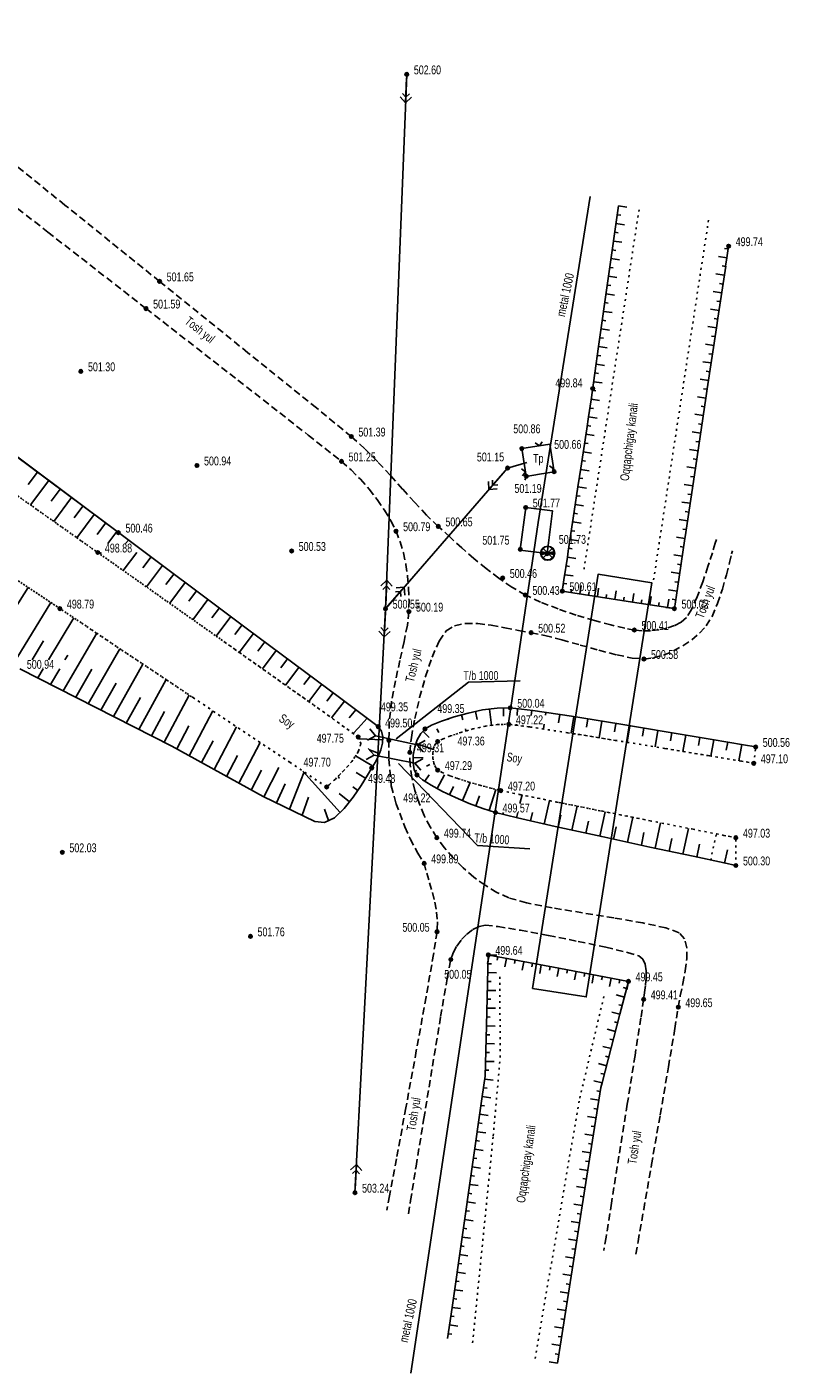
# Model space of a CAD drawing. Extents: x 0 to 362422, y 0 to 4201735.
# Tile 94 of 256: x 362099 to 362207, y 4199736 to 4199925. Entities that reach past the tile are written whole.
import ezdxf

# ---------------------------------------------------------------- set-up
doc = ezdxf.new("R2010")
doc.units = 0
doc.header["$LTSCALE"] = 0.5
doc.header["$MEASUREMENT"] = 0
doc.header["$PDMODE"] = 32
doc.header["$PDSIZE"] = 0.3
for name, pattern in [('CONTI', [0]), ('STRIH_1', [3, 2, -1]), ('STROT', [1.7, 0.5, -1.2])]:
    doc.linetypes.add(name, pattern=pattern)
for name, color, linetype in [('KNT_S0', 172, 'CONTI'), ('NAD_M0', 7, 'CONTI'), ('OTKOS0', 32, 'CONTI'), ('PI_OT0', 172, 'CONTI'), ('PI_ST0', 6, 'CONTI'), ('PI_TT0', 5, 'CONTI'), ('SIT_L0', 250, 'CONTI'), ('STR_L0', 6, 'CONTI'), ('USLZN0', 250, 'CONTI')]:
    doc.layers.add(name, color=color, linetype=linetype)
doc.styles.add('SHRFT', font='TXT', dxfattribs={"width": 0.875})

# ---------------------------------------------------------------- blocks, each defined once
blk = doc.blocks.new('BL_6')
at = {"color": 0}
for p, q in [((-1, 0), (1, 0)), ((-0.97, 0.25), (0.97, -0.25)), ((-0.97, -0.25), (0.97, 0.25)), ((-0.7, 0.7), (0.7, -0.7)), ((-0.7, -0.7), (0.7, 0.7))]:
    blk.add_line(p, q, dxfattribs=at)
for radius in [1, 0.95]:
    blk.add_circle((0, 0), radius, dxfattribs=at)
blk = doc.blocks.new('ееееее')
at = {"color": 4, "linetype": 'STROT'}
for p, q in [((1589.61, 5.78), (1609.49, -8.35)), ((1604.11, -16.23), (1583.11, -2.1)), ((1609.49, -8.35), (1627.4, -21.07)), ((1622.92, -28.88), (1604.11, -16.23)), ((1627.4, -21.07), (1640.53, -30.41)), ((1636.45, -37.99), (1622.92, -28.88)), ((1640.53, -30.41), (1646.11, -34.44)), ((1659.13, -34.34), (1660.6, -33.85)), ((1660.6, -33.85), (1662.28, -33.37)), ((1662.28, -33.37), (1664.05, -32.98)), ((1664.05, -32.98), (1665.79, -32.74)), ((1665.79, -32.74), (1667.36, -32.72)), ((1667.36, -32.72), (1670.34, -33.11)), ((1670.34, -33.11), (1675.68, -33.94)), ((1675.68, -33.94), (1682.36, -35.03)), ((1646.11, -34.44), (1646.5, -35.35)), ((1646.5, -35.35), (1646.11, -36.56)), ((1656.75, -36.06), (1656.98, -35.5)), ((1656.98, -35.5), (1657.32, -35.12)), ((1657.32, -35.12), (1657.99, -34.78)), ((1657.99, -34.78), (1659.13, -34.34)), ((1682.36, -35.03), (1689.35, -36.19)), ((1645.2, -37.91), (1644.04, -39.23)), ((1646.11, -36.56), (1645.2, -37.91)), ((1656.64, -36.74), (1656.75, -36.06)), ((1656.65, -37.46), (1656.64, -36.74)), ((1656.77, -38.15), (1656.65, -37.46)), ((1689.35, -36.19), (1695.62, -37.25)), ((1695.62, -37.25), (1700.14, -38.02)), ((1641.65, -41.48), (1636.45, -37.99)), ((1644.04, -39.23), (1642.89, -40.38)), ((1656.99, -38.74), (1656.77, -38.15)), ((1657.32, -39.15), (1656.99, -38.74)), ((1657.93, -39.49), (1657.32, -39.15)), ((1658.94, -39.91), (1657.93, -39.49)), ((1700.14, -38.02), (1701.87, -38.32)), ((1642.89, -40.38), (1642, -41.18)), ((1643.48, -40.23), (1643.22, -40.05)), ((1660.23, -40.37), (1658.94, -39.91)), ((1661.71, -40.84), (1660.23, -40.37)), ((1663.27, -41.3), (1661.71, -40.84)), ((1664.8, -41.72), (1663.27, -41.3)), ((1666.2, -42.06), (1664.8, -41.72)), ((1668.99, -42.65), (1666.2, -42.06)), ((1674.09, -43.7), (1668.99, -42.65)), ((1680.51, -45.01), (1674.09, -43.7)), ((1687.24, -46.37), (1680.51, -45.01)), ((1693.28, -47.59), (1687.24, -46.37)), ((1697.64, -48.46), (1693.28, -47.59)), ((1695.76, -51.94), (1696.56, -48.24)), ((1699.32, -48.8), (1697.64, -48.46))]:
    blk.add_line(p, q, dxfattribs=at)
at = {"color": 5}
blk.add_lwpolyline([(1679.03, 41.61), (1671.58, -4.3), (1667.63, -30.38), (1653.29, -124.11)], dxfattribs=at)
at = {"color": 4, "linetype": 'STROT'}
for points in [[(1685.93, 39.74), (1678, -11.05)], [(1695.72, 38.22), (1687.8, -12.58)], [(1701.87, -38.32), (1700.14, -38.02), (1695.62, -37.25), (1689.35, -36.19), (1682.36, -35.03), (1675.68, -33.94), (1670.34, -33.11), (1667.36, -32.72), (1665.79, -32.74), (1664.05, -32.98), (1662.28, -33.37), (1660.6, -33.85), (1659.13, -34.34), (1657.99, -34.78), (1657.32, -35.12), (1656.98, -35.5), (1656.75, -36.06), (1656.64, -36.74), (1656.65, -37.46), (1656.77, -38.15), (1656.99, -38.74), (1657.32, -39.15), (1657.93, -39.49), (1658.94, -39.91), (1660.23, -40.37), (1661.71, -40.84), (1663.27, -41.3), (1664.8, -41.72), (1666.2, -42.06), (1668.99, -42.65), (1674.09, -43.7), (1680.51, -45.01), (1687.24, -46.37), (1693.28, -47.59), (1697.64, -48.46), (1699.32, -48.8)], [(1662, -119.86), (1664.99, -90.69), (1666.01, -79.62), (1665.98, -68.26)], [(1680.64, -71.12), (1677.11, -85.85), (1670.74, -122.47)]]:
    blk.add_lwpolyline(points, dxfattribs=at)
at = {"layer": 'KNT_S0', "color": 172}
for points in [[(1669.04, -8.19), (1672.83, -8.69), (1673.62, -2.68), (1669.83, -2.18), (1669.05, -8.08), (1669.04, -8.19)], [(1670.57, -69.95), (1678.15, -71.18), (1687.59, -12.85), (1680.01, -11.62), (1670.57, -69.95)]]:
    blk.add_lwpolyline(points, dxfattribs=at)
at = {"layer": 'OTKOS0', "color": 32}
for p, q in [((1612.4, -5.55), (1592.42, 9.46)), ((1601.01, 3.01), (1599.7, 1.27)), ((1602.61, 1.81), (1600.03, -1.62)), ((1604.2, 0.61), (1602.92, -1.09)), ((1605.8, -0.59), (1603.28, -3.94)), ((1607.4, -1.8), (1606.16, -3.45)), ((1609, -3), (1606.55, -6.26)), ((1610.6, -4.2), (1609.39, -5.81)), ((1612.2, -5.4), (1610.92, -7.1)), ((1630.38, -19.05), (1612.4, -5.55)), ((1613.8, -6.6), (1613.42, -7.1)), ((1609.98, -8.35), (1609.82, -8.56)), ((1614.99, -8.35), (1613.08, -10.9)), ((1617, -9), (1615.85, -10.53)), ((1618.6, -10.21), (1616.34, -13.22)), ((1594.26, -21.69), (1599.65, -13.23)), ((1620.2, -11.41), (1619.08, -12.9)), ((1621.8, -12.61), (1619.61, -15.53)), ((1623.4, -13.81), (1622.32, -15.25)), ((1625, -15.01), (1622.87, -17.85)), ((1597.5, -24.03), (1602.85, -15.38)), ((1626.6, -16.21), (1625.55, -17.61)), ((1602.5, -23.46), (1606.07, -17.55)), ((1628.2, -17.41), (1626.13, -20.17)), ((1629.8, -18.61), (1628.78, -19.97)), ((1600.18, -23.46), (1601.82, -20.78)), ((1604.53, -27.83), (1609.31, -19.73)), ((1631.4, -19.81), (1629.39, -22.49)), ((1643.52, -28.9), (1630.38, -19.05)), ((1608.09, -29.65), (1612.55, -21.91)), ((1633, -21.01), (1632.01, -22.33)), ((1634.6, -22.21), (1632.65, -24.81)), ((1604.81, -23.46), (1605.22, -22.78)), ((1611.65, -31.47), (1615.8, -24.09)), ((1636.2, -23.41), (1635.24, -24.69)), ((1637.8, -24.61), (1635.91, -27.12)), ((1598.44, -24.71), (1619.84, -35.67)), ((1600.97, -26), (1601.75, -24.71)), ((1602.75, -26.92), (1604.07, -24.71)), ((1606.31, -28.74), (1608.62, -24.78)), ((1615.21, -33.3), (1619.07, -26.29)), ((1639.4, -25.81), (1638.47, -27.05)), ((1609.87, -30.56), (1612.02, -26.78)), ((1641, -27.01), (1639.17, -29.44)), ((1642.6, -28.21), (1641.7, -29.41)), ((1613.43, -32.39), (1615.43, -28.79)), ((1618.77, -35.12), (1622.33, -28.48)), ((1644.2, -29.41), (1642.38, -31.75)), ((1648.95, -33), (1643.52, -28.9)), ((1616.99, -34.21), (1618.84, -30.8)), ((1622.29, -37.03), (1625.64, -30.71)), ((1645.8, -30.62), (1644.85, -31.74)), ((1647.39, -31.82), (1646.13, -33.19)), ((1657.89, -32.24), (1656.48, -32.82)), ((1659.64, -31.65), (1657.89, -32.24)), ((1658.79, -31.94), (1658.84, -32.09)), ((1661.61, -31.12), (1659.64, -31.65)), ((1660.7, -31.36), (1660.89, -32.09)), ((1663.67, -30.69), (1661.61, -31.12)), ((1662.65, -30.9), (1662.88, -32.05)), ((1665.7, -30.43), (1663.67, -30.69)), ((1664.62, -30.57), (1664.9, -32.86)), ((1667.56, -30.4), (1665.7, -30.43)), ((1666.61, -30.42), (1666.62, -31.58)), ((1670.75, -30.78), (1667.56, -30.4)), ((1668.61, -30.52), (1668.54, -31.47)), ((1670.59, -30.76), (1670.49, -31.47)), ((1676.19, -31.62), (1670.75, -30.78)), ((1672.57, -31.06), (1672.51, -31.47)), ((1674.55, -31.37), (1674.37, -32.54)), ((1676.52, -31.67), (1676.15, -34.02)), ((1682.87, -32.71), (1676.19, -31.62)), ((1678.5, -32), (1678.31, -33.17)), ((1620.54, -36.06), (1622.26, -32.83)), ((1625.79, -38.97), (1628.96, -32.95)), ((1646.11, -33.21), (1645.43, -33.95)), ((1648.98, -33.04), (1648.82, -33.19)), ((1649.42, -33.62), (1648.95, -33)), ((1649.6, -34.42), (1649.42, -33.62)), ((1654.94, -33.97), (1654.45, -34.86)), ((1655.55, -33.34), (1654.94, -33.97)), ((1655.23, -33.67), (1656.13, -34.55)), ((1656.48, -32.82), (1655.55, -33.34)), ((1657.23, -33.34), (1657.47, -33.87)), ((1661.23, -33.34), (1661.31, -33.65)), ((1668.44, -32.72), (1668.43, -32.86)), ((1672.33, -32.72), (1672.23, -33.4)), ((1680.47, -32.32), (1680.09, -34.66)), ((1682.45, -32.64), (1682.25, -33.81)), ((1689.81, -33.88), (1682.87, -32.71)), ((1684.42, -32.97), (1684.03, -35.31)), ((1686.39, -33.3), (1686.19, -34.47)), ((1688.36, -33.64), (1687.97, -35.96)), ((1696, -34.95), (1689.81, -33.88)), ((1690.33, -33.97), (1690.13, -35.13)), ((1619.84, -35.67), (1632.72, -42.81)), ((1624.04, -38), (1625.67, -34.92)), ((1629.29, -40.91), (1632.28, -35.18)), ((1649.57, -34.87), (1646.23, -34.72)), ((1649.29, -36.26), (1649.54, -35.31)), ((1649.54, -35.31), (1649.6, -34.42)), ((1654.09, -35.92), (1653.88, -37.04)), ((1654.45, -34.86), (1654.09, -35.92)), ((1654.27, -35.39), (1656.72, -36.25)), ((1692.3, -34.31), (1691.9, -36.62)), ((1694.28, -34.65), (1694.08, -35.81)), ((1696.24, -34.99), (1695.84, -37.29)), ((1700.44, -35.72), (1696, -34.95)), ((1698.21, -35.33), (1698.01, -36.48)), ((1700.18, -35.68), (1699.78, -37.96)), ((1702.15, -36.02), (1700.44, -35.72)), ((1627.54, -39.94), (1629.08, -37)), ((1648.02, -38.49), (1645.73, -37.12)), ((1649.08, -36.8), (1647.73, -36.27)), ((1648.48, -38.07), (1648.92, -37.2)), ((1648.92, -37.2), (1649.29, -36.26)), ((1653.88, -37.04), (1653.85, -38.13)), ((1653.87, -37.34), (1655.26, -37.42)), ((1631.03, -41.88), (1632.48, -39.09)), ((1632.78, -42.84), (1634.92, -38.7)), ((1636.39, -44.58), (1638.49, -39.36)), ((1643.53, -45.07), (1638.3, -39.23)), ((1647.04, -40.23), (1645.83, -39.47)), ((1646.51, -41.27), (1647.41, -39.81)), ((1647.41, -39.81), (1648.02, -38.82)), ((1648.02, -38.82), (1648.48, -38.07)), ((1653.85, -38.13), (1654.01, -39.09)), ((1654.01, -39.09), (1654.39, -39.83)), ((1654.12, -39.3), (1654.39, -39.18)), ((1654.39, -39.83), (1655.16, -40.5)), ((1655.49, -40.71), (1656.11, -39.83)), ((1655.73, -38.58), (1656.22, -38.36)), ((1657.21, -41.73), (1658.25, -39.83)), ((1634.58, -43.71), (1635.8, -41.04)), ((1646.04, -41.97), (1645.32, -41.48)), ((1645.39, -42.93), (1646.51, -41.27)), ((1655.16, -40.5), (1656.4, -41.29)), ((1656.4, -41.29), (1657.99, -42.15)), ((1658.99, -42.63), (1659.54, -41.48)), ((1660.81, -43.45), (1661.9, -40.9)), ((1632.72, -42.81), (1639.99, -46.32)), ((1638.19, -45.45), (1639.07, -42.9)), ((1644.87, -43.59), (1643.41, -42.41)), ((1644.11, -44.53), (1645.39, -42.93)), ((1657.99, -42.15), (1659.81, -43.02)), ((1659.81, -43.02), (1661.74, -43.85)), ((1662.67, -44.2), (1663.19, -42.81)), ((1664.55, -44.86), (1665.49, -41.89)), ((1668.9, -43.9), (1669.19, -42.69)), ((1672.32, -46.79), (1673.08, -43.49)), ((1641.92, -46.21), (1641.35, -44.63)), ((1642.74, -45.81), (1644.11, -44.53)), ((1661.74, -43.85), (1663.66, -44.57)), ((1663.66, -44.57), (1665.44, -45.15)), ((1665.44, -45.15), (1668.55, -45.92)), ((1666.48, -45.41), (1666.55, -45.15)), ((1666.89, -43.9), (1666.9, -43.86)), ((1668.42, -45.89), (1668.6, -45.15)), ((1670.37, -46.34), (1670.65, -45.15)), ((1676.22, -47.66), (1676.97, -44.29)), ((1680.13, -48.53), (1680.89, -45.09)), ((1639.99, -46.32), (1641.35, -46.49)), ((1641.35, -46.49), (1642.74, -45.81)), ((1668.55, -45.92), (1673.86, -47.14)), ((1673.86, -47.14), (1680.41, -48.59)), ((1674.27, -47.23), (1674.64, -45.56)), ((1678.18, -48.1), (1678.56, -46.4)), ((1682.08, -48.96), (1682.46, -47.22)), ((1684.03, -49.38), (1684.8, -45.88)), ((1687.94, -50.24), (1688.72, -46.67)), ((1680.41, -48.59), (1687.21, -50.08)), ((1685.99, -49.81), (1686.37, -48.04)), ((1689.9, -50.66), (1690.29, -48.87)), ((1691.85, -51.09), (1692.64, -47.46)), ((1687.21, -50.08), (1693.28, -51.4)), ((1693.81, -51.51), (1694.21, -49.68)), ((1697.72, -52.37), (1698.12, -50.51)), ((1693.28, -51.4), (1697.64, -52.35)), ((1697.64, -52.35), (1699.31, -52.71))]:
    blk.add_line(p, q, dxfattribs=at)
at = {"layer": 'OTKOS0', "color": 32, "linetype": 'STROT'}
for p, q in [((1701.87, -38.32), (1702.15, -36.02)), ((1642, -41.18), (1641.65, -41.48)), ((1699.31, -52.71), (1699.32, -48.8))]:
    blk.add_line(p, q, dxfattribs=at)
at = {"layer": 'OTKOS0', "color": 4, "linetype": 'STROT'}
for points in [[(1432.1, 66.24), (1441.78, 62), (1453.32, 59.05), (1465.8, 57.05), (1478.27, 55.66), (1489.8, 54.56), (1499.46, 53.41), (1506.32, 51.88), (1511.27, 49.63), (1515.91, 46.68), (1520.33, 43.24), (1524.63, 39.51), (1528.89, 35.69), (1533.22, 31.98), (1537.7, 28.58), (1546.83, 22.37), (1563, 11.46), (1583.11, -2.1), (1604.11, -16.23), (1622.92, -28.88), (1636.45, -37.99), (1641.65, -41.48)], [(1641.65, -41.48), (1642, -41.18), (1642.89, -40.38), (1644.04, -39.23), (1645.2, -37.91), (1646.11, -36.56), (1646.5, -35.35), (1646.11, -34.44), (1640.53, -30.41), (1627.4, -21.07), (1609.49, -8.35), (1589.61, 5.78)]]:
    blk.add_lwpolyline(points, dxfattribs=at)
at = {"layer": 'PI_ST0', "color": 0}
blk.add_circle((1669.31, 6.12), 0.25, dxfattribs=at)
at = {"layer": 'PI_ST0', "color": 6}
blk.add_point((1669.31, 6.12), dxfattribs=at)
at = {"layer": 'PI_TT0', "color": 0}
for centre in [(1653.24, 58.9), (1698.54, 34.56), (1618.31, 29.83), (1616.39, 26.01), (1607.18, 17.19), (1679.33, 14.55), (1645.27, 7.89), (1623.5, 3.88), (1643.88, 4.39), (1667.29, 3.38), (1669.92, 2.22), (1673.85, 2.85), (1669.83, -2.18), (1612.4, -5.55), (1651.54, -5.47), (1657.5, -4.81), (1609.49, -8.35), (1636.81, -8.21), (1669.05, -8.08), (1672.83, -8.69), (1666.56, -12.1), (1669.74, -14.5), (1674.95, -13.99), (1604.11, -16.23), (1650.03, -16.38), (1653.32, -16.81), (1690.75, -16.49), (1670.54, -19.83), (1685.1, -19.49), (1686.43, -23.58), (1667.56, -30.4), (1648.95, -33), (1655.55, -33.34), (1667.36, -32.72), (1646.11, -34.44), (1650.45, -34.93), (1657.32, -35.12), (1702.15, -36.02), (1653.39, -36.64), (1648.02, -38.82), (1654.39, -39.83), (1657.32, -39.15), (1701.87, -38.32), (1641.65, -41.48), (1666.2, -42.06), (1665.44, -45.15), (1657.16, -48.67), (1699.32, -48.8), (1604.36, -50.58), (1655.36, -52.29), (1699.31, -52.71), (1630.85, -62.5), (1657.16, -61.93), (1659.09, -65.84), (1664.37, -65.21), (1684.12, -69), (1686.25, -71.54), (1691.13, -72.66), (1645.48, -98.67)]:
    blk.add_circle(centre, 0.25, dxfattribs=at)
for p in [(1653.24, 58.9), (1698.54, 34.56), (1618.31, 29.83), (1616.39, 26.01), (1607.18, 17.19), (1679.33, 14.55), (1645.27, 7.89), (1623.5, 3.88), (1643.88, 4.39), (1667.29, 3.38), (1669.92, 2.22), (1673.85, 2.85), (1669.83, -2.18), (1612.4, -5.55), (1651.54, -5.47), (1657.5, -4.81), (1609.49, -8.35), (1636.81, -8.21), (1669.05, -8.08), (1672.83, -8.69), (1666.56, -12.1), (1669.74, -14.5), (1674.95, -13.99), (1604.11, -16.23), (1650.03, -16.38), (1653.32, -16.81), (1690.75, -16.49), (1670.54, -19.83), (1685.1, -19.49), (1686.43, -23.58), (1667.56, -30.4), (1648.95, -33), (1655.55, -33.34), (1667.36, -32.72), (1646.11, -34.44), (1650.45, -34.93), (1657.32, -35.12), (1702.15, -36.02), (1653.39, -36.64), (1648.02, -38.82), (1654.39, -39.83), (1657.32, -39.15), (1701.87, -38.32), (1641.65, -41.48), (1666.2, -42.06), (1665.44, -45.15), (1657.16, -48.67), (1699.32, -48.8), (1604.36, -50.58), (1655.36, -52.29), (1699.31, -52.71), (1630.85, -62.5), (1657.16, -61.93), (1659.09, -65.84), (1664.37, -65.21), (1684.12, -69), (1686.25, -71.54), (1691.13, -72.66), (1645.48, -98.67)]:
    blk.add_point(p, dxfattribs=at)
at = {"layer": 'SIT_L0', "color": 1}
for p, q in [((1650.03, -16.38), (1653.24, 58.9)), ((1653.22, 58.4), (1653.07, 54.9)), ((1652.3, 55.74), (1653.07, 54.9)), ((1653.1, 55.7), (1652.63, 56.22)), ((1653.07, 54.9), (1653.9, 55.67)), ((1653.62, 56.18), (1653.1, 55.7)), ((1650.03, -16.38), (1667.29, 3.38)), ((1666.96, 3), (1664.66, 0.37)), ((1664.58, 1.5), (1664.66, 0.37)), ((1664.66, 0.37), (1665.79, 0.44)), ((1665.18, 0.97), (1665.14, 1.68)), ((1665.89, 1.02), (1665.18, 0.97)), ((1650.2, -12.38), (1649.37, -13.15)), ((1649.65, -13.66), (1650.17, -13.18)), ((1650.05, -15.88), (1650.2, -12.38)), ((1650.17, -13.18), (1650.64, -13.7)), ((1650.97, -13.22), (1650.2, -12.38)), ((1650.36, -16), (1652.66, -13.37)), ((1651.43, -14.02), (1652.14, -13.97)), ((1652.66, -13.37), (1651.53, -13.44)), ((1652.14, -13.97), (1652.18, -14.68)), ((1652.74, -14.5), (1652.66, -13.37)), ((1645.48, -98.67), (1650.03, -16.38)), ((1650, -16.88), (1649.81, -20.37)), ((1649.05, -19.53), (1649.81, -20.37)), ((1649.85, -19.58), (1649.38, -19.05)), ((1649.81, -20.37), (1650.65, -19.62)), ((1650.38, -19.1), (1649.85, -19.58)), ((1645.7, -94.68), (1644.86, -95.43)), ((1645.51, -98.17), (1645.7, -94.68)), ((1646.46, -95.52), (1645.7, -94.68)), ((1645.13, -95.95), (1645.66, -95.47)), ((1645.66, -95.47), (1646.13, -96))]:
    blk.add_line(p, q, dxfattribs=at)
at = {"layer": 'SIT_L0', "color": 250}
for p, q in [((1683.02, 40.27), (1681.6, 30.37)), ((1684.21, 40.1), (1683.02, 40.27)), ((1682.84, 39.03), (1683.34, 38.96)), ((1682.49, 36.56), (1682.98, 36.49)), ((1682.66, 37.8), (1683.85, 37.62)), ((1682.31, 35.32), (1683.5, 35.15)), ((1698.48, 34.17), (1697.98, 34.24)), ((1698.29, 32.93), (1698.54, 34.56)), ((1681.95, 32.85), (1683.14, 32.68)), ((1682.13, 34.08), (1682.62, 34.01)), ((1697.1, 33.11), (1698.29, 32.93)), ((1698.11, 31.73), (1698.29, 32.94)), ((1681.6, 30.37), (1680.18, 20.47)), ((1682.79, 30.2), (1681.6, 30.37)), ((1681.77, 31.61), (1682.27, 31.54)), ((1697.92, 30.46), (1696.73, 30.65)), ((1697, 24.44), (1698.12, 31.73)), ((1698.11, 31.7), (1697.61, 31.78)), ((1681.42, 29.13), (1681.92, 29.06)), ((1697.73, 29.23), (1697.24, 29.3)), ((1681.07, 26.66), (1681.56, 26.59)), ((1681.24, 27.9), (1682.43, 27.72)), ((1697.54, 27.99), (1696.36, 28.17)), ((1697.35, 26.76), (1696.86, 26.83)), ((1680.89, 25.42), (1682.08, 25.25)), ((1697.17, 25.52), (1695.98, 25.7)), ((1680.53, 22.95), (1681.72, 22.78)), ((1680.71, 24.18), (1681.2, 24.11)), ((1695.47, 14.47), (1696.79, 23.05)), ((1695.59, 23.24), (1696.78, 23.06)), ((1696.97, 24.3), (1696.48, 24.37)), ((1696.78, 23.06), (1696.99, 24.44)), ((1680.35, 21.71), (1680.85, 21.64)), ((1696.6, 21.82), (1696.1, 21.89)), ((1680.17, 20.47), (1679.09, 12.97)), ((1679.99, 19.23), (1680.49, 19.16)), ((1681.36, 20.3), (1680.17, 20.47)), ((1696.41, 20.58), (1695.22, 20.77)), ((1696.22, 19.35), (1695.72, 19.42)), ((1679.81, 18), (1681, 17.82)), ((1696.03, 18.11), (1694.84, 18.29)), ((1679.46, 15.52), (1680.65, 15.35)), ((1679.64, 16.76), (1680.13, 16.69)), ((1695.65, 15.64), (1694.46, 15.82)), ((1695.84, 16.88), (1695.34, 16.95)), ((1679.28, 14.28), (1679.77, 14.21)), ((1694.08, 13.34), (1695.27, 13.16)), ((1695.46, 14.4), (1694.96, 14.47)), ((1695.27, 13.16), (1695.47, 14.47)), ((1679.09, 12.97), (1678.72, 10.58)), ((1678.91, 11.81), (1679.41, 11.74)), ((1679.1, 13.05), (1680.29, 12.88)), ((1693.82, 3.6), (1695.27, 13.17)), ((1695.08, 11.93), (1694.59, 12.01)), ((1678.73, 10.57), (1678.47, 8.89)), ((1679.92, 10.39), (1678.73, 10.57)), ((1694.9, 10.7), (1693.71, 10.88)), ((1694.71, 9.46), (1694.21, 9.53)), ((1678.46, 8.89), (1677.61, 3.32)), ((1678.34, 8.11), (1679.53, 7.93)), ((1678.54, 9.33), (1679.03, 9.26)), ((1694.52, 8.22), (1693.33, 8.4)), ((1669.31, 6.12), (1673.24, 6.73)), ((1669.92, 2.22), (1669.31, 6.12)), ((1671.21, 6.92), (1671.78, 6.5)), ((1671.78, 6.5), (1672.2, 7.07)), ((1673.24, 6.73), (1673.84, 2.85)), ((1678.15, 6.87), (1678.65, 6.8)), ((1694.15, 5.75), (1692.96, 5.93)), ((1694.33, 6.99), (1693.84, 7.06)), ((1667.29, 3.38), (1670, 4.18)), ((1677.78, 4.4), (1678.27, 4.33)), ((1677.97, 5.64), (1679.15, 5.46)), ((1693.96, 4.52), (1693.46, 4.59)), ((1669.82, 2.83), (1669.25, 3.25)), ((1669.41, 2.26), (1669.82, 2.83)), ((1671.78, 2.51), (1669.91, 2.21)), ((1673.85, 2.85), (1671.79, 2.52)), ((1673.78, 3.25), (1673.21, 3.67)), ((1673.61, 3.02), (1673.78, 3.25)), ((1677.61, 3.32), (1677.2, 0.7)), ((1677.39, 1.93), (1677.89, 1.86)), ((1677.58, 3.17), (1678.77, 2.98)), ((1692.29, -6.37), (1693.77, 3.28)), ((1692.57, 3.47), (1693.76, 3.29)), ((1693.58, 2.05), (1693.08, 2.12)), ((1693.76, 3.29), (1693.81, 3.6)), ((1669.88, 1.7), (1669.66, 1.86)), ((1677.2, 0.69), (1676.67, -2.76)), ((1678.39, 0.51), (1677.2, 0.69)), ((1693.39, 0.81), (1692.2, 1)), ((1676.82, -1.78), (1678, -1.96)), ((1677.01, -0.55), (1677.5, -0.62)), ((1693.01, -1.66), (1691.82, -1.48)), ((1693.2, -0.42), (1692.7, -0.35)), ((1676.67, -2.76), (1675.82, -8.33)), ((1676.63, -3.01), (1677.13, -3.08)), ((1692.82, -2.89), (1692.32, -2.82)), ((1676.26, -5.48), (1676.75, -5.55)), ((1676.45, -4.24), (1677.63, -4.42)), ((1692.63, -4.13), (1691.44, -3.95)), ((1692.44, -5.36), (1691.95, -5.29)), ((1676.07, -6.71), (1677.25, -6.9)), ((1691.06, -6.43), (1692.25, -6.61)), ((1691.18, -13.66), (1692.26, -6.6)), ((1692.25, -6.61), (1692.29, -6.37)), ((1675.69, -9.2), (1675.19, -12.41)), ((1675.81, -8.33), (1675.68, -9.19)), ((1676.88, -9.38), (1675.69, -9.2)), ((1675.88, -7.95), (1676.37, -8.03)), ((1691.88, -9.08), (1690.69, -8.89)), ((1692.07, -7.84), (1691.57, -7.76)), ((1675.5, -10.44), (1675.99, -10.51)), ((1691.5, -11.55), (1690.32, -11.37)), ((1691.69, -10.31), (1691.2, -10.24)), ((1675.19, -12.41), (1674.95, -13.99)), ((1675.14, -12.8), (1674.95, -13.99)), ((1675.12, -12.9), (1675.61, -12.97)), ((1675.31, -11.67), (1676.49, -11.85)), ((1677.42, -14.38), (1677.61, -13.2)), ((1691.31, -12.78), (1690.82, -12.71)), ((1674.95, -13.99), (1684.83, -15.55)), ((1676.18, -14.19), (1676.26, -13.69)), ((1678.65, -14.58), (1678.73, -14.08)), ((1679.89, -14.77), (1680.08, -13.59)), ((1681.12, -14.97), (1681.2, -14.47)), ((1682.36, -15.16), (1682.55, -13.98)), ((1683.59, -15.36), (1683.67, -14.86)), ((1685.02, -14.36), (1684.83, -15.55)), ((1687.3, -15.94), (1687.49, -14.76)), ((1689.77, -16.33), (1689.96, -15.15)), ((1691.13, -14.02), (1689.94, -13.84)), ((1690.75, -16.49), (1691.18, -13.66)), ((1684.83, -15.55), (1690.75, -16.48)), ((1686.06, -15.75), (1686.14, -15.25)), ((1688.53, -16.14), (1688.61, -15.64)), ((1689.56, -16.31), (1690.75, -16.49)), ((1690.94, -15.25), (1690.44, -15.18)), ((1651.49, -34.71), (1661.67, -26.79)), ((1661.67, -26.79), (1668.96, -26.62)), ((1648.58, -34.31), (1647.77, -33.32)), ((1647.77, -33.32), (1648.58, -34.31)), ((1648.58, -34.31), (1647.44, -34.88)), ((1648.58, -34.31), (1654.44, -35.56)), ((1654.44, -35.56), (1655.58, -34.99)), ((1654.44, -35.56), (1655.25, -36.55)), ((1655.25, -36.55), (1654.44, -35.56)), ((1648.36, -37.04), (1647.23, -37.63)), ((1648.36, -37.04), (1647.53, -36.06)), ((1647.53, -36.06), (1648.36, -37.04)), ((1648.36, -37.04), (1654.09, -38.16)), ((1654.09, -38.16), (1655.22, -37.57)), ((1651.79, -38.2), (1662.88, -49.78)), ((1654.09, -38.16), (1654.92, -39.14)), ((1654.92, -39.14), (1654.09, -38.16)), ((1662.88, -49.78), (1670.25, -50.26)), ((1664.37, -65.21), (1664.09, -75.21)), ((1664.25, -66.41), (1664.48, -65.23)), ((1664.48, -65.23), (1664.37, -65.21)), ((1665.57, -65.24), (1664.37, -65.21)), ((1674.3, -67.12), (1664.48, -65.24)), ((1665.71, -65.47), (1665.61, -65.96)), ((1666.93, -65.71), (1666.71, -66.89)), ((1668.16, -65.94), (1668.07, -66.43)), ((1669.39, -66.18), (1669.16, -67.36)), ((1664.3, -67.71), (1665.5, -67.74)), ((1664.33, -66.46), (1664.83, -66.47)), ((1670.62, -66.41), (1670.52, -66.9)), ((1671.84, -66.65), (1671.62, -67.83)), ((1673.07, -66.88), (1672.98, -67.38)), ((1674.07, -68.3), (1674.3, -67.12)), ((1684.12, -69), (1674.3, -67.12)), ((1675.53, -67.35), (1675.43, -67.84)), ((1676.75, -67.59), (1676.53, -68.77)), ((1677.98, -67.82), (1677.89, -68.31)), ((1679.21, -68.06), (1678.98, -69.24)), ((1680.44, -68.29), (1680.34, -68.78)), ((1664.26, -68.96), (1664.76, -68.97)), ((1681.66, -68.53), (1681.44, -69.71)), ((1682.89, -68.76), (1682.8, -69.26)), ((1682.91, -73.62), (1684.13, -69)), ((1683.87, -69.99), (1683.38, -69.87)), ((1683.89, -70.18), (1684.12, -69)), ((1664.19, -71.46), (1664.69, -71.47)), ((1664.23, -70.21), (1665.43, -70.24)), ((1683.55, -71.2), (1682.39, -70.9)), ((1664.12, -73.96), (1664.62, -73.97)), ((1664.16, -72.71), (1665.36, -72.74)), ((1680.36, -83.29), (1682.91, -73.62)), ((1681.75, -73.31), (1682.91, -73.62)), ((1683.23, -72.41), (1682.75, -72.28)), ((1664.09, -75.21), (1663.89, -82.32)), ((1665.29, -75.24), (1664.09, -75.21)), ((1682.27, -76.04), (1681.11, -75.73)), ((1682.59, -74.83), (1682.11, -74.7)), ((1664.02, -77.71), (1665.22, -77.74)), ((1664.05, -76.46), (1664.55, -76.47)), ((1681.95, -77.25), (1681.47, -77.12)), ((1663.98, -78.96), (1664.48, -78.97)), ((1681.63, -78.46), (1680.47, -78.15)), ((1681.32, -79.66), (1680.83, -79.54)), ((1663.91, -81.46), (1664.41, -81.47)), ((1663.95, -80.21), (1665.15, -80.24)), ((1681, -80.87), (1679.84, -80.57)), ((1663.89, -82.32), (1663.47, -85.17)), ((1663.83, -82.7), (1665.02, -82.87)), ((1679.2, -82.98), (1680.36, -83.29)), ((1680.19, -83.95), (1680.36, -83.29)), ((1680.68, -82.08), (1680.2, -81.95)), ((1663.47, -85.18), (1662.02, -95.07)), ((1664.66, -85.35), (1663.47, -85.18)), ((1663.65, -83.94), (1664.14, -84.01)), ((1678.7, -93.15), (1680.18, -83.95)), ((1680.09, -84.51), (1679.6, -84.43)), ((1663.29, -86.42), (1663.78, -86.49)), ((1679.89, -85.75), (1678.71, -85.55)), ((1679.69, -86.98), (1679.2, -86.9)), ((1662.93, -88.89), (1663.42, -88.96)), ((1663.11, -87.65), (1664.29, -87.83)), ((1679.49, -88.21), (1678.31, -88.02)), ((1662.74, -90.13), (1663.93, -90.3)), ((1679.1, -90.68), (1677.91, -90.49)), ((1679.3, -89.45), (1678.8, -89.37)), ((1662.38, -92.6), (1663.57, -92.77)), ((1662.56, -91.36), (1663.06, -91.44)), ((1678.9, -91.92), (1678.4, -91.84)), ((1662.2, -93.84), (1662.69, -93.91)), ((1677.11, -103.02), (1678.7, -93.15)), ((1677.52, -92.96), (1678.7, -93.15)), ((1678.5, -94.38), (1678.01, -94.3)), ((1662.01, -95.07), (1660.56, -104.96)), ((1661.83, -96.31), (1662.32, -96.38)), ((1663.2, -95.24), (1662.01, -95.07)), ((1678.3, -95.62), (1677.12, -95.42)), ((1661.65, -97.54), (1662.83, -97.72)), ((1677.9, -98.08), (1676.72, -97.89)), ((1678.1, -96.85), (1677.61, -96.77)), ((1661.28, -100.02), (1662.47, -100.19)), ((1661.47, -98.78), (1661.96, -98.85)), ((1677.51, -100.55), (1676.32, -100.36)), ((1677.71, -99.32), (1677.21, -99.24)), ((1661.1, -101.25), (1661.6, -101.33)), ((1677.31, -101.79), (1676.81, -101.71)), ((1660.74, -103.73), (1661.23, -103.8)), ((1660.92, -102.49), (1662.11, -102.66)), ((1675.53, -112.9), (1677.12, -103.03)), ((1675.93, -102.83), (1677.11, -103.02)), ((1676.92, -104.26), (1676.43, -104.18)), ((1660.56, -104.97), (1659.11, -114.86)), ((1660.38, -106.21), (1660.87, -106.28)), ((1661.75, -105.14), (1660.56, -104.97)), ((1676.72, -105.5), (1675.54, -105.3)), ((1660.2, -107.44), (1661.38, -107.62)), ((1676.32, -107.96), (1675.14, -107.77)), ((1676.52, -106.73), (1676.03, -106.65)), ((1659.83, -109.92), (1661.02, -110.09)), ((1660.02, -108.68), (1660.51, -108.75)), ((1676.13, -109.2), (1675.63, -109.12)), ((1659.65, -111.15), (1660.15, -111.23)), ((1675.93, -110.43), (1674.74, -110.24)), ((1675.73, -111.67), (1675.23, -111.59)), ((1659.29, -113.63), (1659.78, -113.7)), ((1659.47, -112.39), (1660.66, -112.56)), ((1673.94, -122.77), (1675.53, -112.9)), ((1674.35, -112.71), (1675.53, -112.9)), ((1659.11, -114.86), (1658.47, -119.24)), ((1660.3, -115.03), (1659.11, -114.86)), ((1675.13, -115.37), (1673.95, -115.17)), ((1675.33, -114.13), (1674.84, -114.05)), ((1658.75, -117.33), (1659.93, -117.51)), ((1658.93, -116.1), (1659.42, -116.17)), ((1674.93, -116.6), (1674.44, -116.52)), ((1658.57, -118.57), (1659.06, -118.64)), ((1674.73, -117.83), (1673.55, -117.64)), ((1674.54, -119.07), (1674.04, -118.99)), ((1674.34, -120.3), (1673.15, -120.11)), ((1672.76, -122.58), (1673.94, -122.77)), ((1674.14, -121.54), (1673.64, -121.46))]:
    blk.add_line(p, q, dxfattribs=at)
at = {"layer": 'STR_L0', "color": 0}
for points in [[(1592.42, 9.46), (1612.4, -5.55), (1630.38, -19.05), (1643.52, -28.9), (1648.95, -33), (1649.42, -33.62), (1649.6, -34.42), (1649.54, -35.31), (1649.29, -36.26), (1648.92, -37.2), (1648.48, -38.07), (1648.02, -38.82), (1647.41, -39.81), (1646.51, -41.27), (1645.39, -42.93), (1644.11, -44.53), (1642.74, -45.81), (1641.35, -46.49), (1639.99, -46.32), (1632.72, -42.81), (1619.84, -35.67), (1598.44, -24.71)], [(1702.15, -36.02), (1700.44, -35.72), (1696, -34.95), (1689.81, -33.88), (1682.87, -32.71), (1676.19, -31.62), (1670.75, -30.78), (1667.56, -30.4), (1665.7, -30.43), (1663.67, -30.69), (1661.61, -31.12), (1659.64, -31.65), (1657.89, -32.24), (1656.48, -32.82), (1655.55, -33.34), (1654.94, -33.97), (1654.45, -34.86), (1654.09, -35.92), (1653.88, -37.04), (1653.85, -38.13), (1654.01, -39.09), (1654.39, -39.83), (1655.16, -40.5), (1656.4, -41.29), (1657.99, -42.15), (1659.81, -43.02), (1661.74, -43.85), (1663.66, -44.57), (1665.44, -45.15), (1668.55, -45.92), (1673.86, -47.14), (1680.41, -48.59), (1687.21, -50.08), (1693.28, -51.4), (1697.64, -52.35), (1699.31, -52.71)]]:
    blk.add_lwpolyline(points, dxfattribs=at)
at = {"layer": 'STR_L0', "color": 0, "linetype": 'STRIH_1'}
for points in [[(1590.06, 46.63), (1602.59, 36.82), (1616.39, 26.01), (1629.32, 15.88), (1639.2, 8.11), (1643.88, 4.39), (1645.23, 3.18), (1646.53, 1.86), (1647.76, 0.46), (1648.89, -1.01), (1649.92, -2.5), (1650.81, -4), (1651.54, -5.47), (1652.12, -6.97), (1652.58, -8.54), (1652.92, -10.16), (1653.15, -11.83), (1653.29, -13.5), (1653.34, -15.17), (1653.32, -16.81), (1653.1, -18.7), (1652.63, -21.03), (1652.03, -23.68), (1651.39, -26.53), (1650.85, -29.43), (1650.5, -32.28), (1650.45, -34.93), (1650.41, -37.58), (1650.77, -41.35), (1651.42, -43.8), (1652.68, -47.15), (1653.4, -48.82), (1654.47, -50.85), (1655.36, -52.29), (1655.73, -53.65), (1656.12, -55.02), (1656.51, -56.4), (1656.85, -57.78), (1657.1, -59.17), (1657.21, -60.55), (1657.16, -61.93), (1656.65, -65.11), (1655.58, -71.11), (1654.18, -78.71), (1652.69, -86.72), (1651.33, -93.93), (1650.35, -99.14), (1649.97, -101.14)], [(1696.69, -6.76), (1696.54, -7.28), (1696.12, -8.65), (1695.5, -10.56), (1694.76, -12.73), (1693.96, -14.84), (1693.17, -16.62), (1692.46, -17.75), (1691.7, -18.38), (1690.76, -18.88), (1689.69, -19.24), (1688.53, -19.47), (1687.35, -19.59), (1686.19, -19.59), (1685.1, -19.49), (1683.73, -19.23), (1681.79, -18.77), (1679.46, -18.14), (1676.92, -17.37), (1674.34, -16.48), (1671.89, -15.52), (1669.74, -14.5), (1667.84, -13.39), (1666.01, -12.14), (1664.23, -10.78), (1662.5, -9.34), (1660.81, -7.84), (1659.15, -6.32), (1657.5, -4.81), (1655.85, -3.2), (1654.18, -1.42), (1652.49, 0.46), (1650.76, 2.4), (1648.98, 4.32), (1647.16, 6.17), (1645.27, 7.89), (1640.36, 11.93), (1630.73, 19.75), (1618.31, 29.83), (1604.99, 40.63), (1592.7, 50.61)], [(1685.04, -107.43), (1685.36, -105.68), (1686.17, -101.14), (1687.29, -94.83), (1688.54, -87.8), (1689.72, -81.07), (1690.64, -75.68), (1691.13, -72.66), (1691.41, -71.07), (1691.78, -69.34), (1692.13, -67.56), (1692.36, -65.85), (1692.37, -64.31), (1692.03, -63.04), (1691.27, -62.16), (1689.4, -61.48), (1686.17, -60.77), (1682.09, -60.05), (1677.66, -59.32), (1673.39, -58.6), (1669.77, -57.88), (1667.31, -57.19), (1665.61, -56.4), (1663.94, -55.4), (1662.35, -54.23), (1660.85, -52.93), (1659.46, -51.54), (1658.22, -50.11), (1657.16, -48.67), (1656.23, -47.16), (1655.39, -45.53), (1654.67, -43.8), (1654.08, -42.01), (1653.66, -40.2), (1653.42, -38.4), (1653.39, -36.64), (1653.62, -34.55), (1654.1, -31.89), (1654.79, -28.93), (1655.63, -25.95), (1656.57, -23.21), (1657.57, -20.98), (1658.57, -19.53), (1659.75, -18.81), (1661.26, -18.51), (1663.01, -18.53), (1664.9, -18.77), (1666.85, -19.13), (1668.76, -19.52), (1670.54, -19.83), (1672.49, -20.22), (1674.86, -20.84), (1677.46, -21.58), (1680.1, -22.33), (1682.6, -22.99), (1684.77, -23.44), (1686.43, -23.58), (1687.8, -23.41), (1689.2, -23.03), (1690.59, -22.46), (1691.93, -21.73), (1693.18, -20.88), (1694.3, -19.94), (1695.24, -18.94), (1696.06, -17.6), (1696.83, -15.79), (1697.52, -13.77), (1698.1, -11.76), (1698.55, -10.03), (1698.84, -8.81), (1698.94, -8.35)], [(1653.01, -101.67), (1653.32, -99.8), (1654.11, -94.94), (1655.22, -88.25), (1656.45, -80.85), (1657.63, -73.89), (1658.57, -68.5), (1659.09, -65.84), (1659.44, -64.9), (1659.95, -63.95), (1660.6, -63.05), (1661.37, -62.26), (1662.21, -61.62), (1663.1, -61.2), (1664, -61.03), (1665.77, -61.22), (1668.91, -61.75), (1672.86, -62.49), (1677.06, -63.35), (1680.95, -64.19), (1683.98, -64.91), (1685.57, -65.4), (1686.14, -65.87), (1686.46, -66.6), (1686.6, -67.5), (1686.6, -68.51), (1686.51, -69.57), (1686.38, -70.6), (1686.25, -71.54), (1685.86, -74.14), (1685.01, -79.44), (1683.9, -86.31), (1682.71, -93.62), (1681.63, -100.24), (1680.85, -105.05), (1680.54, -106.9)]]:
    blk.add_lwpolyline(points, dxfattribs=at)
at = {"layer": 'USLZN0', "color": 1}
blk.add_blockref('BL_6', (1672.91, -8.63), dxfattribs=at)
at = {"layer": 'NAD_M0', "color": 5, "style": 'SHRFT', "width": 0.75}
for p in [(1675.41, 24.61), (1652.84, -119.88)]:
    blk.add_text('metal 1000', height=1.25, rotation=77.4525, dxfattribs=at).set_placement(p)
at = {"layer": 'NAD_M0', "color": 7, "style": 'SHRFT', "width": 0.75}
for s, rotation, p in [('Tosh yul', 321, (1621.74, 24)), ('Oqqapchigay kanali', 83, (1684.36, 1.47)), ('Tosh yul', 69, (1694.81, -18.01)), ('Tosh yul', 76, (1653.96, -26.84)), ('T/b 1000', 356, (1662.41, -49.31)), ('Tosh yul', 80, (1653.97, -90.07)), ('Oqqapchigay kanali', 82, (1669.43, -100.23)), ('Tosh yul', 81, (1685.13, -94.85))]:
    blk.add_text(s, height=1.25, rotation=rotation, dxfattribs=at).set_placement(p)
for s, p in [('Tp', (1670.89, 4.11)), ('T/b 1000', (1660.97, -26.47))]:
    blk.add_text(s, height=1.25, dxfattribs=at).set_placement(p)
at = {"layer": 'PI_OT0', "color": 0, "style": 'SHRFT', "width": 0.75}
for s, p in [('502.60', (1654.24, 58.9)), ('499.74', (1699.54, 34.56)), ('501.65', (1619.31, 29.83)), ('501.59', (1617.39, 26.01)), ('501.30', (1608.18, 17.19)), ('499.84', (1674.06, 14.73)), ('500.86', (1668.11, 8.28)), ('501.39', (1646.27, 7.89)), ('500.66', (1673.87, 6.07)), ('500.94', (1624.5, 3.88)), ('501.25', (1644.88, 4.39)), ('501.15', (1662.97, 4.33)), ('501.19', (1668.25, -0.12)), ('501.77', (1670.83, -2.18)), ('500.65', (1658.5, -4.81)), ('500.46', (1613.4, -5.55)), ('500.79', (1652.54, -5.47)), ('498.88', (1610.49, -8.35)), ('500.53', (1637.81, -8.21)), ('501.75', (1663.7, -7.41)), ('500.46', (1667.56, -12.1)), ('500.43', (1670.74, -14.5)), ('500.61', (1675.95, -13.99)), ('498.79', (1605.11, -16.23)), ('500.55', (1651.03, -16.38)), ('500.19', (1654.32, -16.81)), ('500.02', (1691.75, -16.49)), ('500.52', (1671.54, -19.83)), ('500.41', (1686.1, -19.49)), ('500.58', (1687.43, -23.58)), ('500.94', (1599.44, -24.71)), ('499.35', (1649.33, -30.85)), ('499.35', (1657.29, -31.11)), ('500.04', (1668.56, -30.4)), ('499.50', (1649.92, -33.12)), ('497.22', (1668.36, -32.72)), ('497.75', (1640.27, -35.24)), ('499.31', (1654.39, -36.64)), ('497.36', (1660.12, -35.69)), ('500.56', (1703.15, -36.02)), ('497.70', (1638.41, -38.6)), ('497.29', (1658.32, -39.15)), ('497.10', (1702.87, -38.32)), ('499.48', (1647.5, -40.93)), ('497.20', (1667.2, -42.06)), ('499.22', (1652.45, -43.68)), ('499.57', (1666.44, -45.15)), ('499.74', (1658.16, -48.67)), ('502.03', (1605.36, -50.58)), ('497.03', (1700.32, -48.8)), ('499.89', (1656.36, -52.29)), ('500.30', (1700.31, -52.71)), ('500.05', (1652.27, -61.92)), ('501.76', (1631.85, -62.5)), ('499.64', (1665.37, -65.21)), ('500.05', (1658.15, -68.56)), ('499.45', (1685.12, -69)), ('499.41', (1687.25, -71.54)), ('499.65', (1692.13, -72.66)), ('503.24', (1646.48, -98.67))]:
    blk.add_text(s, height=1.25, dxfattribs=at).set_placement(p)
at = {"layer": 'PI_OT0', "color": 1, "style": 'SHRFT', "width": 0.75}
blk.add_text('501.73', height=1.25, dxfattribs=at).set_placement((1674.48, -7.32))
at = {"layer": 'PI_OT0', "color": 0, "style": 'SHRFT', "width": 0.75}
for rotation, p in [(327.1723, (1634.83, -32.12)), (350.2417, (1666.96, -37.89))]:
    blk.add_text('Soy', height=1.25, rotation=rotation, dxfattribs=at).set_placement(p)

msp = doc.modelspace()

# ---------------------------------------------------------------- block references
at = {"color": 0, "rotation": 0.1683458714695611}
msp.add_blockref('ееееее', (360499.456, 4199854.903), dxfattribs=at)

doc.saveas('drawing.dxf')
